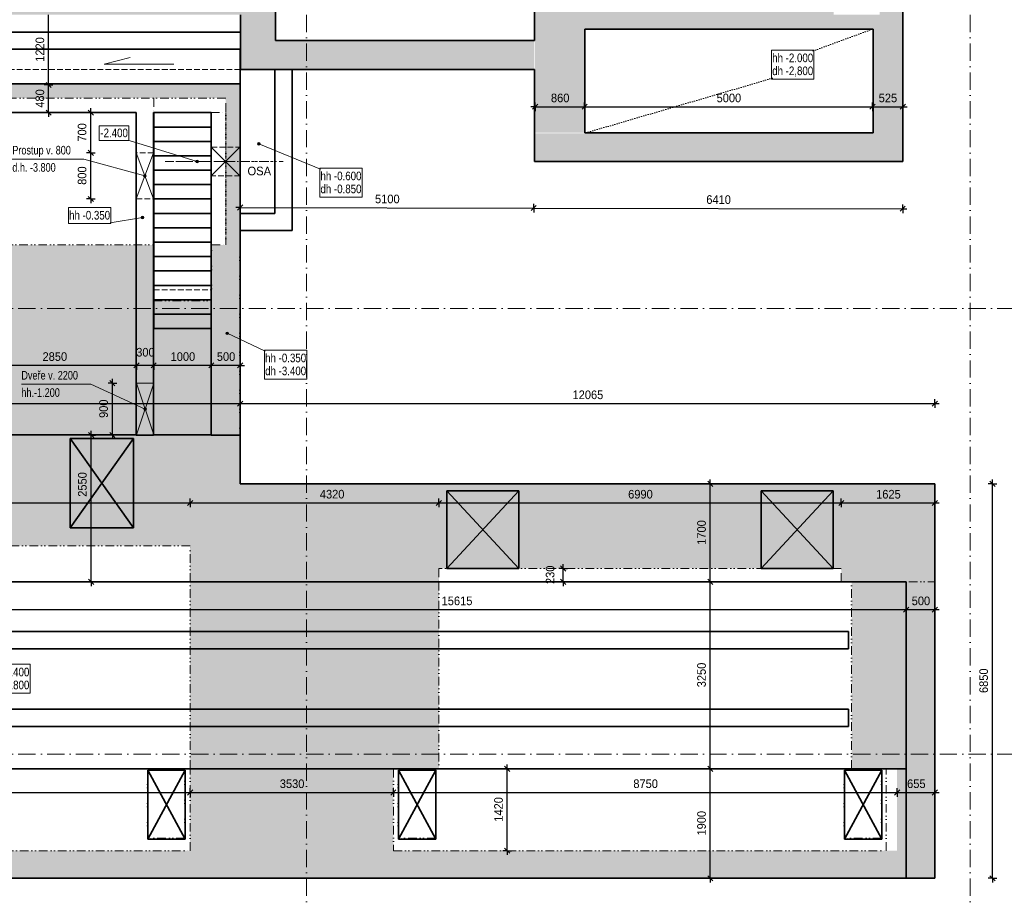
# Model space of a CAD drawing. Header units: millimetres. Extents: x 0 to 78750, y 0 to 63000.
# Tile 15 of 23: x 34111 to 51212, y 11974 to 27234. Entities that reach past the tile are written whole.
import ezdxf
from ezdxf.enums import TextEntityAlignment as Align

# ---------------------------------------------------------------- set-up
doc = ezdxf.new("R2010")
doc.units = ezdxf.units.MM
doc.header["$LTSCALE"] = 1000
for name, pattern in [('Carkovana', [0.21, 0.15, -0.06]), ('Carkovana 0.5x', [0.14, 0.1, -0.04]), ('Cerchovana 2 tecky', [0.33, 0.15, -0.06, 0, -0.06, 0, -0.06]), ('Cerchovana 2x', [0.5, 0.3, -0.1, 0, -0.1]), ('Teckovana', [0.06, 0, -0.06]), ('Teckovana 0.5x', [0.04, 0, -0.04])]:
    doc.linetypes.add(name, pattern=pattern)
for name, color, linetype in [('Architektura obecně', 7, 'Continuous'), ('Kóty 1_50', 7, 'Continuous'), ('Standard', 7, 'Continuous'), ('Stěna výška parapetu', 7, 'Continuous'), ('Text obecně', 7, 'Continuous')]:
    doc.layers.add(name, color=color, linetype=linetype)
for name, color, linetype, lineweight in [('Filling', 7, 'Continuous', 13), ('Obecné05', 7, 'Continuous', 50), ('Plošné elementy obecné', 7, 'Continuous', 13), ('Rastr', 30, 'Teckovana', 18), ('Stěna', 7, 'Continuous', 35)]:
    doc.layers.add(name, color=color, linetype=linetype, lineweight=lineweight)
doc.styles.add('ARIAL', font='arial.ttf')

msp = doc.modelspace()

# ---------------------------------------------------------------- hatches: boundary and pattern name
at = {"layer": 'Filling', "linetype": 'Carkovana', "lineweight": 5, "true_color": 0xe0ffe0, "transparency": 33554687}
h = msp.add_hatch(color=254, dxfattribs=at)
h.paths.add_polyline_path([(38547, 29387), (38547, 29971), (32200, 29971), (32200, 27319), (37945, 27319), (37945, 26378), (38548, 26378), (38548, 26368), (43043, 26368), (43043, 26870), (38551, 26870), (38551, 27870), (32947, 27870), (32947, 29387)])
h.paths.add_polyline_path([(38005, 29974), (38547, 29971), (38565, 30364), (38735, 30364), (38735, 30371), (43048, 30371), (43048, 30824), (38735, 30824), (38735, 31414), (38005, 31414)])
h.paths.add_polyline_path([(44041, 30835), (43213, 30835), (43213, 35229), (42860, 35229), (42860, 30832), (43051, 30832), (43051, 29785), (44041, 29775)])
h.paths.add_polyline_path([(38385, 31415), (38740, 31415), (38740, 32486), (38385, 32486)])
h.paths.add_polyline_path([(49446, 27069), (49448, 27069), (49448, 27659), (49050, 27669), (49050, 27319), (48250, 27319), (48250, 27669), (46460, 27669), (46465, 30219), (46165, 30219), (46165, 29769), (44525, 29769), (44525, 27479), (43053, 27479), (43053, 25270), (43923, 25270), (43923, 27069), (48922, 27069), (48922, 25263), (43063, 25263), (43063, 24770), (49449, 24770), (49449, 25263), (49446, 25263)])
h.paths.add_polyline_path([(32552, 31432), (32552, 30970), (37997, 30966), (37997, 31429)])
for points in [[(36436, 20021), (37936, 20021), (37936, 26121), (28237, 26121), (28237, 23322), (28487, 23322), (28487, 25871), (37686, 25871), (37686, 23322), (37440, 23322), (37436, 22370), (36432, 22370)], [(28241, 23321), (28238, 20020), (31292, 20021), (31292, 18096), (33895, 18096), (33895, 20021), (36439, 20020), (36437, 23321)], [(33895, 20020), (33895, 18096), (37071, 18096), (37071, 17471), (41391, 17471), (41391, 17702), (48381, 17702), (48381, 17471), (50007, 17471), (50007, 19171), (37941, 19171), (37936, 20021)], [(37071, 17471), (37071, 14221), (41391, 14221), (41391, 17471)], [(48561, 14212), (50007, 14212), (50007, 17471), (48561, 17471)], [(37071, 14221), (37071, 12801), (40601, 12801), (40601, 14221)], [(49351, 14221), (49351, 12321), (50007, 12321), (50007, 14221)], [(1205, 12321), (49351, 12321), (49351, 12801), (1205, 12801)]]:
    msp.add_hatch(color=254, dxfattribs=at).paths.add_polyline_path(points)
at = {"layer": 'Standard', "linetype": 'Carkovana', "lineweight": 5, "transparency": 33554687}
for points in [[(38249, 25064), (38253, 25095), (38244, 25075)], [(38244, 25075), (38253, 25095), (38246, 25086)], [(38258, 25057), (38263, 25100), (38249, 25064)], [(38249, 25064), (38263, 25100), (38253, 25095)], [(38258, 25057), (38275, 25098), (38263, 25100)], [(38269, 25055), (38275, 25098), (38258, 25057)], [(38269, 25055), (38284, 25091), (38275, 25098)], [(38280, 25060), (38284, 25091), (38269, 25055)], [(38280, 25060), (38289, 25081), (38284, 25091)], [(38289, 25081), (38280, 25060), (38287, 25069)], [(37696, 21774), (37702, 21805), (37692, 21785)], [(37692, 21785), (37702, 21805), (37694, 21796)], [(37705, 21766), (37713, 21809), (37696, 21774)], [(37696, 21774), (37713, 21809), (37702, 21805)], [(37705, 21766), (37724, 21807), (37713, 21809)], [(37717, 21764), (37724, 21807), (37705, 21766)], [(37717, 21764), (37733, 21799), (37724, 21807)], [(37727, 21768), (37733, 21799), (37717, 21764)], [(37727, 21768), (37737, 21789), (37733, 21799)], [(37737, 21789), (37727, 21768), (37735, 21777)]]:
    msp.add_hatch(color=7, dxfattribs=at).paths.add_polyline_path(points)
at = {"layer": 'Stěna', "linetype": 'Carkovana', "lineweight": 5, "transparency": 33554687}
for points in [[(36227, 23782), (36224, 23805), (36223, 23793)], [(36224, 23805), (36237, 23776), (36231, 23814)], [(36224, 23805), (36227, 23782), (36237, 23776)], [(36231, 23814), (36248, 23774), (36241, 23819)], [(36231, 23814), (36237, 23776), (36248, 23774)], [(36241, 23819), (36248, 23774), (36259, 23779)], [(36241, 23819), (36259, 23779), (36253, 23817)], [(36253, 23817), (36259, 23779), (36266, 23788)], [(36253, 23817), (36266, 23788), (36262, 23811)], [(36262, 23811), (36266, 23788), (36267, 23800)]]:
    msp.add_hatch(color=7, dxfattribs=at).paths.add_polyline_path(points)
at = {"layer": 'Text obecně', "linetype": 'Carkovana', "lineweight": 5, "transparency": 33554687}
for points in [[(37172, 24765), (37178, 24787), (37172, 24777)], [(37178, 24787), (37172, 24765), (37177, 24755)], [(37178, 24787), (37177, 24755), (37188, 24792)], [(37188, 24792), (37177, 24755), (37187, 24749)], [(37188, 24792), (37187, 24749), (37200, 24792)], [(37200, 24792), (37187, 24749), (37198, 24749)], [(37200, 24792), (37198, 24749), (37210, 24786)], [(37210, 24786), (37198, 24749), (37209, 24754)], [(37210, 24786), (37209, 24754), (37215, 24775)], [(37215, 24775), (37209, 24754), (37215, 24764)], [(36264, 24514), (36270, 24536), (36264, 24526)], [(36270, 24536), (36264, 24514), (36270, 24504)], [(36270, 24536), (36270, 24504), (36280, 24542)], [(36280, 24542), (36270, 24504), (36280, 24498)], [(36280, 24542), (36280, 24498), (36292, 24542)], [(36292, 24542), (36280, 24498), (36292, 24498)], [(36292, 24542), (36292, 24498), (36302, 24536)], [(36302, 24536), (36292, 24498), (36302, 24504)], [(36302, 24536), (36302, 24504), (36308, 24526)], [(36308, 24526), (36302, 24504), (36308, 24514)], [(36267, 20469), (36276, 20489), (36269, 20480)], [(36276, 20489), (36267, 20469), (36271, 20458)], [(36276, 20489), (36271, 20458), (36287, 20493)], [(36287, 20493), (36271, 20458), (36280, 20451)], [(36287, 20493), (36280, 20451), (36299, 20491)], [(36299, 20491), (36280, 20451), (36291, 20449)], [(36299, 20491), (36291, 20449), (36308, 20484)], [(36308, 20484), (36291, 20449), (36302, 20453)], [(36308, 20484), (36302, 20453), (36312, 20473)], [(36312, 20473), (36302, 20453), (36310, 20462)]]:
    msp.add_hatch(color=7, dxfattribs=at).paths.add_polyline_path(points)

# ---------------------------------------------------------------- linework, layer by layer
at = {"layer": 'Architektura obecně', "color": 250, "linetype": 'Carkovana 0.5x', "lineweight": 18, "true_color": 0x3b3b3b, "transparency": 33554687}
for p, q in [((37941, 27020), (37941, 26720)), ((37941, 26370), (31802, 26370)), ((37439, 26120), (37939, 26120)), ((37941, 26121), (37939, 26121)), ((37439, 25020), (37939, 25020)), ((36436, 24920), (36136, 24920)), ((37939, 24520), (37439, 24520)), ((36136, 24120), (36436, 24120)), ((36439, 22540), (37439, 22540)), ((36436, 20920), (36136, 20920)), ((36136, 20021), (36436, 20021)), ((37439, 20021), (37941, 20021)), ((37938, 20020), (37938, 19171)), ((37941, 19171), (37938, 19171))]:
    msp.add_line(p, q, dxfattribs=at)
at = {"layer": 'Architektura obecně', "color": 250, "linetype": 'Cerchovana 2 tecky', "lineweight": 18, "true_color": 0x3b3b3b, "transparency": 33554687}
for p, q in [((37689, 25620), (37689, 23321)), ((37689, 24769), (37939, 24769)), ((37936, 20021), (33892, 20021)), ((41391, 17471), (37071, 17471)), ((48561, 17471), (50007, 17471)), ((37071, 14221), (40601, 14221))]:
    msp.add_line(p, q, dxfattribs=at)
at = {"layer": 'Kóty 1_50', "color": 7, "linetype": 'Continuous', "lineweight": -3, "transparency": 33554687}
for p, q in [((34613, 26100), (34613, 27320)), ((34613, 26100), (34538, 26100)), ((34658, 26055), (34568, 26145)), ((34613, 26100), (34688, 26100)), ((34613, 25770), (34613, 26100)), ((34658, 25575), (34568, 25665)), ((34613, 25620), (34613, 25770)), ((35391, 25575), (35301, 25665)), ((35346, 25620), (35346, 25695)), ((43063, 25723), (42988, 25723)), ((43018, 25678), (43108, 25768)), ((43063, 25723), (43063, 25798)), ((43063, 25723), (43063, 25648)), ((43063, 25723), (43923, 25723)), ((43878, 25678), (43968, 25768)), ((43923, 25723), (43923, 25798)), ((43923, 25723), (43923, 25648)), ((43923, 25723), (48922, 25723)), ((48877, 25678), (48967, 25768)), ((48922, 25723), (48922, 25798)), ((48922, 25723), (48922, 25648)), ((48922, 25723), (49449, 25723)), ((49404, 25678), (49494, 25768)), ((49449, 25723), (49449, 25798)), ((49449, 25723), (49449, 25648)), ((49449, 25723), (49524, 25723)), ((34613, 25620), (34538, 25620)), ((34613, 25620), (34688, 25620)), ((34613, 25620), (34613, 25545)), ((35346, 25620), (35271, 25620)), ((35346, 25620), (35421, 25620)), ((35346, 24920), (35346, 25620)), ((35346, 24920), (35271, 24920)), ((35391, 24875), (35301, 24965)), ((35346, 24920), (35421, 24920)), ((35346, 24442), (35346, 24920)), ((35346, 24120), (35346, 24442)), ((35346, 24120), (35271, 24120)), ((35391, 24075), (35301, 24165)), ((35346, 24120), (35421, 24120)), ((35346, 24120), (35346, 24045)), ((37941, 23973), (37866, 23973)), ((37896, 23928), (37986, 24018)), ((37941, 23973), (37940, 23898)), ((37941, 23973), (37941, 24048)), ((37941, 23973), (43038, 23963)), ((42993, 23918), (43084, 24008)), ((43038, 23963), (43039, 24038)), ((43038, 23963), (43038, 23888)), ((43038, 23963), (49447, 23951)), ((49402, 23906), (49492, 23996)), ((49447, 23951), (49447, 24026)), ((49447, 23951), (49447, 23876)), ((49447, 23951), (49522, 23951)), ((36139, 21230), (33290, 21230)), ((36184, 21275), (36094, 21185)), ((36139, 21230), (36139, 21305)), ((36139, 21230), (36139, 21155)), ((36439, 21230), (36139, 21230)), ((36484, 21275), (36394, 21185)), ((36439, 21230), (36439, 21305)), ((36439, 21230), (36439, 21155)), ((37439, 21230), (36439, 21230)), ((37484, 21275), (37394, 21185)), ((37439, 21230), (37439, 21305)), ((37439, 21230), (37439, 21155)), ((37939, 21230), (37439, 21230)), ((37984, 21275), (37894, 21185)), ((37939, 21230), (37939, 21305)), ((37939, 21230), (37939, 21155)), ((37939, 21230), (38014, 21230)), ((35721, 20921), (35646, 20921)), ((35766, 20876), (35676, 20966)), ((35721, 20921), (35721, 20996)), ((35721, 20921), (35796, 20921)), ((35721, 20412), (35721, 20921)), ((28241, 20566), (37941, 20566)), ((37896, 20521), (37986, 20611)), ((37941, 20566), (37941, 20641)), ((37941, 20566), (37941, 20491)), ((37941, 20566), (50007, 20566)), ((49962, 20521), (50052, 20611)), ((50007, 20566), (50007, 20641)), ((50007, 20566), (50007, 20491)), ((50007, 20566), (50082, 20566)), ((35721, 20021), (35721, 20412)), ((35351, 20020), (35276, 20020)), ((35396, 19975), (35306, 20065)), ((35351, 20020), (35351, 20095)), ((35351, 20020), (35426, 20020)), ((35351, 19046), (35351, 20020)), ((35721, 20021), (35646, 20021)), ((35766, 19976), (35676, 20066)), ((35721, 20021), (35796, 20021)), ((35721, 20021), (35721, 19946)), ((46105, 19171), (46030, 19171)), ((46150, 19126), (46060, 19216)), ((46105, 19171), (46105, 19246)), ((46105, 19171), (46180, 19171)), ((46105, 17471), (46105, 19171)), ((51006, 19171), (50931, 19171)), ((51051, 19126), (50961, 19216)), ((51006, 19171), (51006, 19246)), ((51006, 19171), (51081, 19171)), ((51006, 17981), (51006, 19171)), ((35351, 17471), (35351, 19046)), ((28501, 18840), (37071, 18840)), ((37026, 18795), (37116, 18885)), ((37071, 18840), (37071, 18915)), ((37071, 18840), (37071, 18765)), ((37071, 18840), (41391, 18840)), ((41346, 18795), (41436, 18885)), ((41391, 18840), (41391, 18915)), ((41391, 18840), (41391, 18765)), ((41391, 18840), (48381, 18840)), ((48336, 18795), (48426, 18885)), ((48381, 18840), (48381, 18915)), ((48381, 18840), (48381, 18765)), ((48381, 18840), (50007, 18840)), ((49962, 18795), (50052, 18885)), ((50007, 18840), (50007, 18915)), ((50007, 18840), (50007, 18765)), ((50007, 18840), (50082, 18840)), ((51006, 12321), (51006, 17981)), ((43551, 17702), (43476, 17702)), ((43596, 17657), (43506, 17747)), ((43551, 17702), (43551, 17777)), ((43551, 17702), (43626, 17702)), ((43551, 17471), (43551, 17702)), ((35351, 17471), (35276, 17471)), ((35396, 17426), (35306, 17516)), ((35351, 17471), (35426, 17471)), ((35351, 17471), (35351, 17396)), ((43551, 17471), (43476, 17471)), ((43596, 17426), (43506, 17516)), ((43551, 17471), (43626, 17471)), ((43551, 17471), (43551, 17396)), ((46105, 17471), (46030, 17471)), ((46150, 17426), (46060, 17516)), ((46105, 17471), (46180, 17471)), ((46105, 14221), (46105, 17471)), ((33892, 16987), (49509, 16987)), ((49464, 16942), (49554, 17032)), ((49509, 16987), (49509, 17062)), ((49509, 16987), (49509, 16912)), ((49509, 16987), (50007, 16987)), ((49962, 16942), (50052, 17032)), ((50007, 16987), (50007, 17062)), ((50007, 16987), (50007, 16912)), ((50007, 16987), (50082, 16987)), ((42579, 14221), (42504, 14221)), ((42624, 14176), (42534, 14266)), ((42579, 14221), (42579, 14296)), ((42579, 14221), (42654, 14221)), ((42579, 13569), (42579, 14221)), ((46105, 14221), (46030, 14221)), ((46150, 14176), (46060, 14266)), ((46105, 14221), (46180, 14221)), ((46105, 13528), (46105, 14221)), ((37026, 13767), (37116, 13857)), ((37071, 13812), (37071, 13887)), ((40556, 13767), (40646, 13857)), ((40601, 13812), (40601, 13887)), ((49306, 13767), (49396, 13857)), ((49351, 13812), (49351, 13887)), ((49962, 13767), (50052, 13857)), ((50007, 13812), (50007, 13887)), ((28501, 13812), (37071, 13812)), ((37071, 13812), (37071, 13737)), ((37071, 13812), (40601, 13812)), ((40601, 13812), (40601, 13737)), ((40601, 13812), (49351, 13812)), ((49351, 13812), (49351, 13737)), ((49351, 13812), (50007, 13812)), ((50007, 13812), (50007, 13737)), ((50007, 13812), (50082, 13812)), ((42579, 12801), (42579, 13569)), ((46105, 12321), (46105, 13528)), ((42624, 12756), (42534, 12846)), ((42579, 12801), (42504, 12801)), ((42579, 12801), (42654, 12801)), ((42579, 12801), (42579, 12726)), ((46105, 12321), (46030, 12321)), ((46150, 12276), (46060, 12366)), ((46105, 12321), (46180, 12321)), ((46105, 12321), (46105, 12246)), ((51006, 12321), (50931, 12321)), ((51051, 12276), (50961, 12366)), ((51006, 12321), (51081, 12321)), ((51006, 12321), (51006, 12246))]:
    msp.add_line(p, q, dxfattribs=at)
at = {"layer": 'Obecné05', "color": 7, "linetype": 'Continuous', "lineweight": 5, "transparency": 33554687}
for p, q in [((35580, 26462), (36032, 26575)), ((36790, 26462), (35580, 26462)), ((37439, 24521), (37942, 25024)), ((37439, 25021), (37942, 24519)), ((36136, 24920), (36436, 24120)), ((36136, 24120), (36436, 24920)), ((36139, 20921), (36439, 20021)), ((36139, 20021), (36439, 20921)), ((36439, 20921), (36139, 20921))]:
    msp.add_line(p, q, dxfattribs=at)
at = {"layer": 'Obecné05', "color": 252, "linetype": 'Continuous', "lineweight": 35, "true_color": 0x8f8f8f, "transparency": 33554687}
for p, q in [((36086, 19961), (34986, 19961)), ((34986, 19961), (34986, 18411)), ((34986, 18411), (36086, 19961)), ((34986, 19961), (36086, 18411)), ((36086, 18411), (36086, 19961)), ((41531, 17702), (41531, 19052)), ((41531, 19052), (42781, 19052)), ((41531, 17702), (42781, 19052)), ((41531, 19052), (42781, 17702)), ((42781, 19052), (42781, 17702)), ((46991, 17702), (46991, 19052)), ((46991, 19052), (48241, 19052)), ((46991, 17702), (48241, 19052)), ((46991, 19052), (48241, 17702)), ((48241, 19052), (48241, 17702)), ((34986, 18411), (36086, 18411)), ((42781, 17702), (41531, 17702)), ((48241, 17702), (46991, 17702)), ((36986, 14200), (36336, 14200)), ((36336, 14200), (36336, 13000)), ((36336, 13000), (36986, 14200)), ((36336, 14200), (36986, 13000)), ((36986, 13000), (36986, 14200)), ((41341, 14199), (40691, 14199)), ((40691, 14199), (40691, 12999)), ((40691, 12999), (41341, 14199)), ((40691, 14199), (41341, 12999)), ((41341, 12999), (41341, 14199)), ((49086, 14199), (48436, 14199)), ((48436, 14199), (48436, 12999)), ((49086, 14199), (48436, 14199)), ((48436, 14199), (48436, 12999)), ((48436, 12999), (49086, 14199)), ((48436, 14199), (49086, 12999)), ((49086, 12999), (49086, 14199)), ((49086, 12999), (49086, 14199)), ((36336, 13000), (36986, 13000)), ((40691, 12999), (41341, 12999)), ((48436, 12999), (49086, 12999)), ((48436, 12999), (49086, 12999))]:
    msp.add_line(p, q, dxfattribs=at)
at = {"layer": 'Plošné elementy obecné', "color": 7, "linetype": 'Continuous', "lineweight": 35, "transparency": 33554687}
for p, q in [((38552, 26870), (38552, 27870)), ((49452, 24770), (49452, 27670)), ((43052, 27470), (43052, 26870)), ((37944, 27320), (37944, 26370)), ((43927, 25270), (43927, 27070)), ((43927, 27070), (48932, 27070)), ((48932, 27070), (48932, 25270)), ((32502, 27020), (37944, 27020)), ((43052, 26870), (38552, 26870)), ((37944, 26720), (32502, 26720)), ((37941, 26720), (37941, 26121)), ((37941, 26370), (37944, 26370)), ((43052, 26370), (37944, 26370)), ((38541, 23870), (38541, 26370)), ((38841, 26370), (38841, 23870)), ((43052, 26370), (43052, 24770)), ((37439, 26120), (28739, 26120)), ((37439, 26121), (32202, 26121)), ((37439, 26121), (37939, 26121)), ((37939, 26121), (37939, 20020)), ((37941, 23870), (37941, 26121)), ((28739, 25620), (36136, 25620)), ((36136, 20020), (36136, 25620)), ((36436, 25620), (37439, 25620)), ((36436, 25620), (36436, 20020)), ((36439, 25620), (36439, 25370)), ((37439, 20020), (37439, 25620)), ((36439, 25370), (36439, 25120)), ((36439, 25370), (37439, 25370)), ((48932, 25270), (43927, 25270)), ((36439, 25120), (36439, 24870)), ((36439, 25120), (37439, 25120)), ((36439, 24870), (36439, 24620)), ((36439, 24870), (37439, 24870)), ((43052, 24770), (49452, 24770)), ((36439, 24620), (36439, 24370)), ((36439, 24620), (37439, 24620)), ((36439, 24370), (36439, 24120)), ((36439, 24370), (37439, 24370)), ((36439, 24120), (36439, 23870)), ((36439, 24120), (37439, 24120)), ((36439, 23870), (36439, 23620)), ((36439, 23870), (37439, 23870)), ((37941, 23570), (37941, 23870)), ((37941, 23870), (38541, 23870)), ((38841, 23870), (38841, 23570)), ((36439, 23620), (36439, 23370)), ((36439, 23620), (37439, 23620)), ((38841, 23570), (37941, 23570)), ((36439, 23370), (36439, 23120)), ((36439, 23370), (37439, 23370)), ((36439, 23120), (36439, 22870)), ((36439, 23120), (37439, 23120)), ((36439, 22870), (36439, 22620)), ((36439, 22870), (37439, 22870)), ((36439, 22620), (36439, 22370)), ((36439, 22620), (37439, 22620)), ((36439, 22370), (36439, 22120)), ((36439, 22370), (37439, 22370)), ((36439, 22120), (36439, 21870)), ((36439, 22120), (37439, 22120)), ((36439, 21870), (37439, 21870)), ((33892, 20021), (36136, 20021)), ((36436, 20020), (36136, 20020)), ((36436, 20021), (37439, 20021)), ((37939, 20020), (37439, 20020)), ((37941, 20021), (37941, 19171)), ((37941, 19171), (50007, 19171)), ((50007, 19171), (50007, 17471)), ((33892, 17471), (37941, 17471)), ((37941, 17471), (49507, 17471)), ((49507, 12321), (49507, 17471)), ((50007, 17471), (50007, 12321)), ((48504, 16607), (1242, 16607)), ((48504, 16607), (48504, 16307)), ((48504, 16307), (1242, 16307)), ((48504, 15257), (1242, 15257)), ((48504, 15257), (48504, 14957)), ((48504, 14957), (1242, 14957)), ((1242, 14221), (49507, 14221)), ((49507, 12321), (1242, 12321)), ((50007, 12321), (49507, 12321))]:
    msp.add_line(p, q, dxfattribs=at)
at = {"layer": 'Plošné elementy obecné', "color": 7, "linetype": 'Cerchovana 2 tecky', "lineweight": 18, "transparency": 33554687}
for p, q in [((28491, 26120), (37689, 26121)), ((37689, 26121), (37939, 26121)), ((37939, 26121), (37939, 23321)), ((37689, 25870), (28491, 25870)), ((36439, 25870), (36439, 25620)), ((37689, 23321), (37689, 25870)), ((36439, 25620), (37689, 25620)), ((36822, 24769), (37689, 24769)), ((37939, 24769), (38562, 24769)), ((28491, 23321), (36436, 23321)), ((36436, 23321), (36436, 22352)), ((37440, 22352), (37440, 23321)), ((37440, 23321), (37689, 23321)), ((37939, 23321), (37936, 23321)), ((37936, 23321), (37936, 20020)), ((36436, 22352), (37440, 22352)), ((37936, 20021), (37941, 20021)), ((37941, 20021), (37941, 19171)), ((34986, 19961), (34986, 18411)), ((36086, 19961), (34986, 19961)), ((36086, 18411), (36086, 19961)), ((37941, 19171), (50007, 19171)), ((50007, 19171), (50007, 17471)), ((41531, 19052), (41531, 17702)), ((42781, 19052), (41531, 19052)), ((42781, 17702), (42781, 19052)), ((46991, 19052), (46991, 17702)), ((48241, 19052), (46991, 19052)), ((48241, 17702), (48241, 19052)), ((34986, 18411), (36086, 18411)), ((37071, 18096), (33892, 18096)), ((37071, 17471), (37071, 18096)), ((41391, 17702), (41391, 17471)), ((48381, 17702), (41391, 17702)), ((41531, 17702), (42781, 17702)), ((46991, 17702), (48241, 17702)), ((48381, 17471), (48381, 17702)), ((37071, 14221), (37071, 17471)), ((41391, 17471), (41391, 14221)), ((48561, 17471), (48381, 17471)), ((48561, 14221), (48561, 17471)), ((50007, 17471), (50007, 14221)), ((36331, 13021), (36331, 14221)), ((36331, 14221), (36981, 14221)), ((36981, 14221), (36981, 13021)), ((37071, 12801), (37071, 14221)), ((41391, 14221), (40601, 14221)), ((40601, 14221), (40601, 12801)), ((40686, 13021), (40686, 14221)), ((40686, 14221), (41336, 14221)), ((41336, 14221), (41336, 13021)), ((48431, 13021), (48431, 14221)), ((48431, 14221), (49081, 14221)), ((49161, 14221), (48561, 14221)), ((49081, 14221), (49081, 13021)), ((49161, 12801), (49161, 14221)), ((50007, 14221), (50007, 12321)), ((36981, 13021), (36331, 13021)), ((41336, 13021), (40686, 13021)), ((49081, 13021), (48431, 13021)), ((28501, 12801), (37071, 12801)), ((40601, 12801), (49161, 12801)), ((50007, 12321), (3092, 12321))]:
    msp.add_line(p, q, dxfattribs=at)
at = {"layer": 'Rastr', "color": 7, "linetype": 'Cerchovana 2x', "lineweight": 5, "transparency": 33554687}
for p, q in [((39092, 62325), (39092, 9577)), ((50622, 62325), (50622, 9577)), ((53891, 22220), (1242, 22220)), ((53891, 14480), (1242, 14480))]:
    msp.add_line(p, q, dxfattribs=at)
at = {"layer": 'Standard', "color": 7, "linetype": 'Continuous', "lineweight": 5, "transparency": 33554687}
for p, q in [((39335, 24640), (38266, 25078)), ((40059, 24655), (39323, 24655)), ((39323, 24655), (39323, 24150)), ((40059, 24150), (40059, 24655)), ((39323, 24150), (40059, 24150)), ((38374, 21479), (37715, 21787)), ((39098, 21494), (38362, 21494)), ((38362, 21494), (38362, 20989)), ((39098, 20989), (39098, 21494)), ((38362, 20989), (39098, 20989)), ((34290, 16039), (33554, 16039)), ((34290, 15534), (34290, 16039)), ((33554, 15534), (34290, 15534))]:
    msp.add_line(p, q, dxfattribs=at)
for centre in [(38266, 25078), (37715, 21787)]:
    msp.add_circle(centre, 22.5, dxfattribs=at)
at = {"layer": 'Stěna', "color": 7, "linetype": 'Continuous', "lineweight": 5, "transparency": 33554687}
for p, q in [((35693, 23973), (34957, 23973)), ((34957, 23973), (34957, 23693)), ((35693, 23693), (35693, 23973)), ((35681, 23708), (36245, 23797)), ((34957, 23693), (35693, 23693))]:
    msp.add_line(p, q, dxfattribs=at)
msp.add_circle((36245, 23797), 22.5, dxfattribs=at)
at = {"layer": 'Stěna výška parapetu', "color": 7, "linetype": 'Cerchovana 2 tecky', "lineweight": 5, "transparency": 33554687}
msp.add_line((36639, 24770), (38689, 24770), dxfattribs=at)
at = {"layer": 'Text obecně', "color": 7, "linetype": 'Teckovana 0.5x', "lineweight": 5, "transparency": 33554687}
for p, q in [((47893, 26691), (48920, 27069)), ((47181, 26216), (43928, 25263))]:
    msp.add_line(p, q, dxfattribs=at)
at = {"layer": 'Text obecně', "color": 7, "linetype": 'Continuous', "lineweight": 5, "transparency": 33554687}
for p, q in [((47905, 26706), (47169, 26706)), ((47169, 26706), (47169, 26201)), ((47905, 26201), (47905, 26706)), ((47169, 26201), (47905, 26201)), ((36008, 25388), (35492, 25388)), ((35492, 25388), (35492, 25138)), ((36008, 25138), (36008, 25388)), ((35492, 25138), (36008, 25138)), ((36010, 25138), (37193, 24770)), ((33983, 24813), (35223, 24813)), ((35223, 24813), (36286, 24520)), ((34140, 20903), (35347, 20903)), ((35347, 20903), (36289, 20471))]:
    msp.add_line(p, q, dxfattribs=at)
for centre in [(37193, 24770), (36286, 24520), (36289, 20471)]:
    msp.add_circle(centre, 22.5, dxfattribs=at)

# ---------------------------------------------------------------- texts
at = {"layer": 'Kóty 1_50', "color": 7, "linetype": 'Continuous', "lineweight": 5, "transparency": 33554687, "style": 'ARIAL', "width": 0.917682}
for s, rotation, p, p2 in [('1220', 90, (34536, 26503), (34536, 26930)), ('480', 90, (34536, 25706), (34536, 26026)), ('700', 90, (35269, 25116), (35269, 25436)), ('800', 90, (35269, 24366), (35269, 24686)), ('5100', 359.8907, (40282, 24046), (40710, 24045)), ('6410', 359.8907, (46036, 24035), (46463, 24034)), ('900', 90, (35643, 20317), (35643, 20637)), ('2550', 90, (35274, 18948), (35274, 19375)), ('1700', 90, (46028, 18114), (46028, 18541)), ('230', 90, (43398, 17432), (43398, 17753)), ('3250', 90, (46028, 15639), (46028, 16066)), ('6850', 90, (50928, 15539), (50928, 15966)), ('1420', 90, (42502, 13304), (42502, 13731)), ('1900', 90, (46028, 13064), (46028, 13491))]:
    msp.add_text(s, height=150, rotation=rotation, dxfattribs=at).set_placement(p, p2, align=Align.FIT)
for s, p, p2 in [('860', (43338, 25800), (43659, 25800)), ('5000', (46215, 25800), (46642, 25800)), ('525', (49030, 25800), (49351, 25800)), ('2850', (34507, 21308), (34935, 21308)), ('300', (36135, 21383), (36455, 21383)), ('1000', (36732, 21308), (37159, 21308)), ('500', (37535, 21308), (37855, 21308)), ('12065', (43713, 20644), (44247, 20644)), ('4320', (39324, 18918), (39751, 18918)), ('6990', (44679, 18917), (45106, 18917)), ('1625', (48986, 18917), (49413, 18917)), ('15615', (41439, 17065), (41974, 17065)), ('500', (49604, 17065), (49924, 17065)), ('3530', (38629, 13889), (39056, 13889)), ('8750', (44769, 13889), (45196, 13889)), ('655', (49524, 13889), (49845, 13889))]:
    msp.add_text(s, height=150, dxfattribs=at).set_placement(p, p2, align=Align.FIT)
at = {"layer": 'Standard', "color": 7, "linetype": 'Continuous', "lineweight": 5, "transparency": 33554687, "style": 'ARIAL', "width": 0.804929}
for s, p, p2 in [('hh -0.600', (39335, 24445), (40047, 24445)), ('dh -0.850', (39335, 24220), (40047, 24220)), ('hh -0.350', (38374, 21284), (39086, 21284)), ('dh -3.400', (38374, 21059), (39086, 21059)), ('hh -3.400', (33566, 15829), (34278, 15829)), ('dh -3.800', (33566, 15604), (34278, 15604))]:
    msp.add_text(s, height=150, dxfattribs=at).set_placement(p, p2, align=Align.FIT)
at = {"layer": 'Stěna', "color": 7, "linetype": 'Continuous', "lineweight": 5, "transparency": 33554687, "style": 'ARIAL', "width": 0.804929}
msp.add_text('hh -0.350', height=150, dxfattribs=at).set_placement((34969, 23763), (35681, 23763), align=Align.FIT)
at = {"layer": 'Text obecně', "color": 7, "linetype": 'Continuous', "lineweight": 5, "transparency": 33554687, "style": 'ARIAL'}
for s, width, p, p2 in [('hh -2.000', 0.804929, (47181, 26496), (47893, 26496)), ('dh -2,800', 0.804929, (47181, 26271), (47893, 26271)), ('-2.400', 0.805324, (35512, 25193), (35990, 25193)), ('Prostup v. 800', 0.752778, (33983, 24893), (34999, 24893)), ('d.h. -3.800', 0.753035, (33983, 24593), (34736, 24593)), ('OSA', 0.929883, (38067, 24531), (38478, 24531)), ('Dveře v. 2200', 0.753827, (34140, 20983), (35123, 20983)), ('hh.-1.200', 0.754621, (34140, 20683), (34808, 20683))]:
    msp.add_text(s, height=150, dxfattribs=dict(at, width=width)).set_placement(p, p2, align=Align.FIT)

doc.saveas('drawing.dxf')
